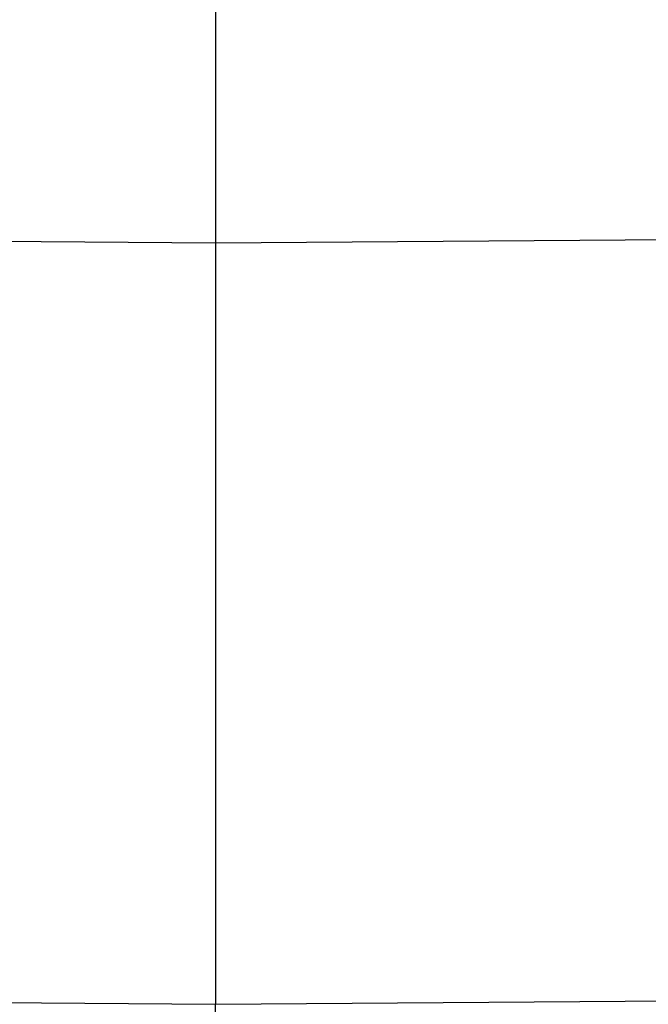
# Model space of a CAD drawing. Extents: x 0 to 8410, y 0 to 5940.
# Tile 28 of 161: x 1060 to 1262, y 2633 to 2950. Entities that reach past the tile are written whole.
import ezdxf

# ---------------------------------------------------------------- set-up
doc = ezdxf.new("R2010")
doc.units = 0
doc.header["$LTSCALE"] = 10
doc.layers.get('0').update_dxf_attribs({"linetype": 'CONTINUOUS'})

msp = doc.modelspace()

# ---------------------------------------------------------------- linework, layer by layer
at = {"color": 7, "linetype": 'CONTINUOUS'}
for p, q in [((1122.648021, 3086.922337), (1122.648021, 2878.093054)), ((1122.648021, 2878.093054), (1122.648021, 2633.143236))]:
    msp.add_line(p, q, dxfattribs=at)
at = {"color": 8, "linetype": 'CONTINUOUS'}
for p, q in [((1122.648021, 2878.093054), (1331.939673, 2879.701187)), ((951.998254, 2879.404237), (1122.648021, 2878.093054)), ((1009.852295, 2634.009888), (1122.648021, 2633.143236)), ((1122.648021, 2633.143236), (1299.332564, 2634.500791)), ((1122.648021, 2622.298648), (1122.648021, 2633.143236))]:
    msp.add_line(p, q, dxfattribs=at)

doc.saveas('drawing.dxf')
